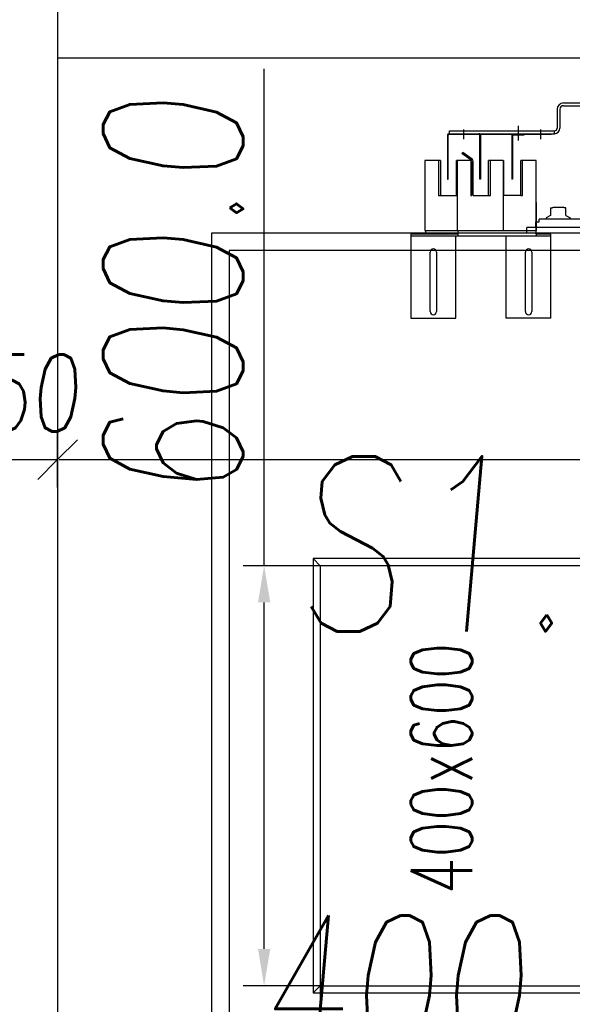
# Model space of a CAD drawing. Header units: millimetres. Extents: x 171 to 266814, y 44 to 350448.
# Tile 40 of 105: x 17703 to 18493, y 20184 to 21590. Entities that reach past the tile are written whole.
import ezdxf
from ezdxf.enums import TextEntityAlignment as Align

# ---------------------------------------------------------------- set-up
doc = ezdxf.new("R2010")
doc.units = ezdxf.units.MM
doc.header["$LTSCALE"] = 100
doc.layers.add('DIM_COMP_AUX', color=7, linetype='Continuous', plot=False)
for name, color, linetype in [('KOTY 50', 7, 'Continuous'), ('NOVÁ TENKÁ', 240, 'Continuous'), ('OBRYSY', 7, 'Continuous'), ('POPIS2', 2, 'Continuous'), ('ŽB', 3, 'Continuous')]:
    doc.layers.add(name, color=color, linetype=linetype)
doc.styles.add('CS-ROMANS', font='romans.shx', dxfattribs={"width": 0.75, "oblique": 5})
doc.styles.add('ROMANS', font='romans.shx', dxfattribs={"width": 0.75, "oblique": 5, "height": 200})
doc.styles.add('Text0.7_romans', font='romans.shx', dxfattribs={"width": 0.7})
doc.dimstyles.new('A_KÓTA_50', dxfattribs={"dimtxt": 110, "dimasz": 2, "dimexe": 100, "dimexo": 1500, "dimgap": 40, "dimtad": 1, "dimrnd": 1, "dimdsep": 46, "dimtxsty": 'CS-ROMANS', "dimblk": 'KOT_CARA20', "dimcen": 45, "dimse1": 1, "dimse2": 1, "dimclrd": 256, "dimclre": 256, "dimclrt": 256, "dimadec": 0, "dimazin": 0, "dimtfac": 1, "dimtix": 1, "dimtmove": 2, "dimatfit": 3, "dimldrblk": 'OBLIQUE', "dimfxl": 100, "dimtolj": 1, "dimarcsym": 0})
doc.dimstyles.new('KONE_mm', dxfattribs={"dimscale": 15, "dimtxt": 3.5, "dimasz": 3.5, "dimexe": 2, "dimexo": 0, "dimgap": 2, "dimtad": 1, "dimdec": 0, "dimrnd": 0.01, "dimzin": 0, "dimdsep": 46, "dimtxsty": 'ROMANS', "dimsah": 1, "dimcen": 0, "dimclrd": 256, "dimclre": 256, "dimclrt": 256, "dimadec": 1, "dimazin": 3, "dimtfac": 1, "dimtdec": 0, "dimtmove": 0, "dimatfit": 3, "dimfxl": 1, "dimtolj": 1, "dimtzin": 0, "dimarcsym": 0})

# ---------------------------------------------------------------- blocks, each defined once
blk = doc.blocks.new('*D13')
at = {"layer": 'Defpoints', "color": 0, "transparency": 16777216}
for p in [(300, 1805.1), (-300, 1725), (300, 1725)]:
    blk.add_point(p, dxfattribs=at)
at = {"layer": 'DIM_COMP_AUX', "lineweight": -2, "transparency": 16777216}
for p, q in [((-300, 1725), (-300, 1835.1)), ((300, 1725), (300, 1835.1)), ((-247.5, 1805.1), (247.5, 1805.1)), ((300, 1805.1), (1009.5, 1805.1))]:
    blk.add_line(p, q, dxfattribs=at)
at = {"layer": 'DIM_COMP_AUX', "transparency": 16777216}
for points in [[(-247.5, 1813.8), (-247.5, 1796.3), (-300, 1805.1)], [(247.5, 1813.8), (247.5, 1796.3), (300, 1805.1)]]:
    blk.add_solid(points, dxfattribs=at)
at = {"layer": 'DIM_COMP_AUX', "transparency": 16777216, "insert": (681, 1935.1), "char_height": 200, "attachment_point": 5, "style": 'ROMANS'}
blk.add_mtext('\\A1;600.0', dxfattribs=at)
blk = doc.blocks.new('*D14')
at = {"layer": 'Defpoints', "color": 0, "transparency": 16777216}
for p in [(-429.8, 1725), (-300, 1725), (-300, 1325)]:
    blk.add_point(p, dxfattribs=at)
at = {"layer": 'DIM_COMP_AUX', "lineweight": -2, "transparency": 16777216}
for p, q in [((-300, 1725), (-459.8, 1725)), ((-429.8, 1377.5), (-429.8, 1672.5)), ((-300, 1325), (-459.8, 1325))]:
    blk.add_line(p, q, dxfattribs=at)
at = {"layer": 'DIM_COMP_AUX', "transparency": 16777216}
for points in [[(-421, 1672.5), (-438.5, 1672.5), (-429.8, 1725)], [(-421, 1377.5), (-438.5, 1377.5), (-429.8, 1325)]]:
    blk.add_solid(points, dxfattribs=at)
at = {"layer": 'DIM_COMP_AUX', "transparency": 16777216, "insert": (-299.8, 1525), "char_height": 200, "attachment_point": 5, "rotation": 270, "style": 'ROMANS'}
blk.add_mtext('\\A1;400.0', dxfattribs=at)
blk = doc.blocks.new('KOT_CARA20')
for p, q in [((0, 20), (0, -20)), ((0, 0), (14.14, 14.14)), ((0, 0), (-14.14, -14.14))]:
    blk.add_line(p, q)
blk = doc.blocks.new('*D174')
at = {"layer": 'Defpoints', "color": 0, "transparency": 16777216}
for p in [(17607.6, 21173.8), (17757.6, 21150.3), (17757.6, 20961.9)]:
    blk.add_point(p, dxfattribs=at)
at = {"layer": 'KOTY 50', "lineweight": -2, "ltscale": 5, "transparency": 16777216}
for p, q in [((17605.6, 20961.9), (17603.6, 20961.9)), ((17607.6, 20961.9), (17757.6, 20961.9)), ((17759.6, 20961.9), (17761.6, 20961.9))]:
    blk.add_line(p, q, dxfattribs=at)
at = {"layer": 'KOTY 50', "lineweight": -2, "transparency": 16777216, "xscale": 2, "yscale": 2, "zscale": 2}
blk.add_blockref('KOT_CARA20', (17607.6, 20961.9), dxfattribs=at)
at = {"layer": 'KOTY 50', "lineweight": -2, "transparency": 16777216, "xscale": 2, "yscale": 2, "zscale": 2, "rotation": 180}
blk.add_blockref('KOT_CARA20', (17757.6, 20961.9), dxfattribs=at)
at = {"layer": 'KOTY 50', "transparency": 16777216, "insert": (17682.6, 21056.9), "char_height": 110, "attachment_point": 5, "style": 'CS-ROMANS'}
blk.add_mtext('\\A1;150', dxfattribs=at)
blk = doc.blocks.new('_OBLIQUE')
at = {"color": 0, "linetype": 'ByBlock', "ltscale": 15}
blk.add_line((-0.5, -0.5), (0.5, 0.5), dxfattribs=at)
blk = doc.blocks.new('*D175')
at = {"layer": 'Defpoints', "color": 0, "transparency": 16777216}
for p in [(19857.6, 21191.7), (17757.6, 21150.3), (19857.6, 20961.9)]:
    blk.add_point(p, dxfattribs=at)
at = {"layer": 'KOTY 50', "lineweight": -2, "ltscale": 5, "transparency": 16777216}
blk.add_line((17759.6, 20961.9), (19855.6, 20961.9), dxfattribs=at)
at = {"layer": 'KOTY 50', "lineweight": -2, "transparency": 16777216, "xscale": 2, "yscale": 2, "zscale": 2, "rotation": 180}
blk.add_blockref('KOT_CARA20', (17757.6, 20961.9), dxfattribs=at)
at = {"layer": 'KOTY 50', "lineweight": -2, "transparency": 16777216, "xscale": 2, "yscale": 2, "zscale": 2}
blk.add_blockref('KOT_CARA20', (19857.6, 20961.9), dxfattribs=at)
at = {"layer": 'KOTY 50', "transparency": 16777216, "insert": (18807.6, 21056.9), "char_height": 110, "attachment_point": 5, "style": 'CS-ROMANS'}
blk.add_mtext('\\A1;2100', dxfattribs=at)
blk = doc.blocks.new('10020_Elevator_0')
at = {"layer": 'NOVÁ TENKÁ'}
for p, q in [((775, 1880), (-775, 1880)), ((775, 205), (775, 1880)), ((750, 1855), (-750, 1855)), ((750, 205), (750, 1855)), ((-300, 1725), (-310, 1735)), ((300, 1725), (310, 1735)), ((773.4, 1595.35), (653.4, 1595.35)), ((653.4, 1595.35), (653.4, 1531.35)), ((770.4, 1395.35), (770.4, 1595.35)), ((773.4, 1574.35), (773.4, 1595.35)), ((662.9, 1567.85), (710.35, 1567.85)), ((710.35, 1567.85), (747.9, 1567.85)), ((773.4, 1528.35), (773.4, 1574.35)), ((778.9, 1574.35), (773.4, 1574.35)), ((709.85, 1558.85), (662.9, 1558.85)), ((747.9, 1558.85), (709.85, 1558.85)), ((778.9, 1553.85), (778.9, 1509.35)), ((917, 1540.5), (917, 1390.5)), ((917, 1540.5), (921, 1540.5)), ((921, 1540.5), (921, 1390.5)), ((653.4, 1531.35), (770.4, 1531.35)), ((773.4, 1528.35), (770.4, 1528.35)), ((778.9, 1528.35), (773.4, 1528.35)), ((878.9, 1529.35), (878.9, 1530.35)), ((879.26, 1509.31), (888.46, 1522.45)), ((880.8, 1508.02), (890.1, 1521.3)), ((890.1, 1521.3), (888.46, 1522.45)), ((922.76, 1520.19), (909.02, 1520.19)), ((778.9, 1507.85), (778.9, 1463.35)), ((828.9, 1508.55), (876.69, 1508.55)), ((828.9, 1506.55), (877.27, 1506.55)), ((778.9, 1482.35), (778.9, 1461.85)), ((878.9, 1463.85), (878.9, 1483.35)), ((878.9, 1463.85), (778.9, 1463.85)), ((828.9, 1463.85), (828.9, 1463.02)), ((828.9, 1463.85), (828.9, 1463.02)), ((828.9, 1438.35), (828.9, 1463.02)), ((878.9, 1463.02), (828.9, 1463.02)), ((878.9, 1464.02), (878.9, 1463.02)), ((653.4, 1459.35), (770.4, 1459.35)), ((653.4, 1395.35), (653.4, 1459.35)), ((653.4, 1395.35), (653.4, 1459.35)), ((778.9, 1461.85), (778.9, 1416.35)), ((914, 1451.19), (852, 1451.19)), ((852, 1450.19), (852, 1451.19)), ((914, 1450.19), (852, 1450.19)), ((915, 1434.19), (915, 1449.19)), ((916, 1434.19), (916, 1449.19)), ((828.9, 1438.35), (878.9, 1438.35)), ((928.4, 1442.19), (907.14, 1442.19)), ((662.9, 1431.85), (710.11, 1431.85)), ((710.11, 1422.85), (662.9, 1422.85)), ((710.11, 1431.85), (747.9, 1431.85)), ((747.9, 1422.85), (710.11, 1422.85)), ((775.16, 1430), (783, 1430)), ((783, 1097.5), (783, 1430)), ((916, 1434.19), (915, 1434.19)), ((773.4, 1416.35), (770.4, 1416.35)), ((773.4, 1395.35), (773.4, 1416.35)), ((773.4, 1416.35), (818.4, 1416.35)), ((818.9, 1416.35), (778.9, 1416.35)), ((791, 1417.5), (783, 1417.5)), ((791, 1417.5), (791, 1412)), ((791, 1412), (795, 1412)), ((795, 1096.61), (795, 1412)), ((922.76, 1410.19), (909.02, 1410.19)), ((653.4, 1395.35), (773.4, 1395.35)), ((796.72, 1402.25), (795, 1402.25)), ((800.33, 1396), (796.72, 1402.25)), ((811, 1396), (800.33, 1396)), ((811, 1396), (811, 1393)), ((811, 1393), (811.37, 1393)), ((811.37, 1393), (812, 1391.92)), ((812, 1391.92), (812, 1378.09)), ((917, 1390.5), (921, 1390.5)), ((952, 1386.5), (925, 1386.5)), ((952, 1382.5), (925, 1382.5)), ((796.72, 1367.75), (795, 1367.75)), ((800.33, 1374), (796.72, 1367.75)), ((800.33, 1374), (811, 1374)), ((811, 1377), (811.37, 1377)), ((811, 1374), (811, 1377)), ((811.37, 1377), (812, 1378.09)), ((957, 1377.5), (957, 1136)), ((961, 1377.5), (961, 1136))]:
    blk.add_line(p, q, dxfattribs=at)
for points in [[(-310, 1315), (310, 1315), (310, 1735), (-310, 1735)], [(-300, 1325), (300, 1325), (300, 1725), (-300, 1725)]]:
    blk.add_lwpolyline(points, close=True, dxfattribs=at)
for points in [[(878.9, 1555.85), (878.9, 1575.35), (778.9, 1575.35), (778.9, 1553.85)], [(878.9, 1553.35), (878.9, 1555.85), (828.9, 1555.85), (828.9, 1529.35)], [(878.9, 1553.35), (828.9, 1553.35), (828.9, 1530.35), (878.9, 1530.35)], [(915, 1543.19), (852, 1543.19), (852, 1542.19), (915, 1542.19)], [(917, 1541.19), (917, 1395.19), (916, 1395.19), (916, 1541.19)], [(878.9, 1509.03), (878.9, 1529.35), (778.9, 1529.35), (778.9, 1507.85)], [(878.9, 1509.03), (878.9, 1509.85), (828.9, 1509.85), (828.9, 1508.55)], [(828.9, 1506.55), (828.9, 1484.35), (878.9, 1484.35)], [(828.9, 1506.55), (828.9, 1481.85), (878.9, 1481.85), (878.9, 1484.35)], [(915, 1496.19), (852, 1496.19), (852, 1497.19), (915, 1497.19)], [(818.9, 1416.35), (878.9, 1416.35), (878.9, 1438.35)], [(828.9, 1438.35), (828.9, 1435.85), (878.9, 1435.85), (878.9, 1438.35)], [(828.9, 1438.35), (828.9, 1435.85), (878.9, 1435.85), (878.9, 1438.35)]]:
    blk.add_lwpolyline(points, dxfattribs=at)
for centre, radius, start, end in [((662.9, 1563.35), 4.5, 90, 180), ((662.9, 1563.35), 4.5, 180, 270), ((747.9, 1563.35), 4.5, 0, 90), ((747.9, 1563.35), 4.5, 270, 0), ((915, 1541.19), 2, 0, 90), ((915, 1541.19), 1, 0, 90), ((877.27, 1511.55), 3, 270, 315.01696), ((877.27, 1511.55), 5, 270, 315), ((915, 1498.19), 1, 270, 0), ((915, 1498.19), 2, 270, 300), ((915, 1498.19), 2, 300, 0), ((914, 1449.19), 2, 0, 90), ((914, 1449.19), 1, 0, 90), ((662.9, 1427.35), 4.5, 90, 180), ((662.9, 1427.35), 4.5, 180, 270), ((747.9, 1427.35), 4.5, 0, 90), ((747.9, 1427.35), 4.5, 270, 0), ((925, 1390.5), 8, 180, 270), ((925, 1390.5), 4, 180, 270), ((952, 1377.5), 9, 0, 90), ((952, 1377.5), 5, 0, 90)]:
    blk.add_arc(centre, radius, start, end, dxfattribs=at)
at = {"layer": 'NOVÁ TENKÁ', "style": 'Text0.7_romans', "width": 0.7}
blk.add_text('400x600', height=87.5, dxfattribs=at).set_placement((10.3, 1508.07), align=Align.CENTER)
at = {"layer": 'DIM_COMP_AUX'}
dim = blk.add_linear_dim(base=(300, 1805.08), p1=(-300, 1725), p2=(300, 1725), dimstyle='KONE_mm', override={"dimdec": 1}, dxfattribs=at)
dim.commit()
dim.dimension.update_dxf_attribs({"geometry": '*D13', "text_midpoint": (681.01, 1935.08)})
dim = blk.add_linear_dim(base=(-429.76, 1725), p1=(-300, 1325), p2=(-300, 1725), angle=90, dimstyle='KONE_mm', override={"dimdec": 1}, dxfattribs=at)
dim.commit()
dim.dimension.update_dxf_attribs({"geometry": '*D14', "text_midpoint": (-429.76, 1525), "dimtype": 128})

msp = doc.modelspace()

# ---------------------------------------------------------------- linework, layer by layer
at = {"layer": 'OBRYSY', "color": 253}
msp.add_line((19857.556, 21535.41), (17757.556, 21535.41), dxfattribs=at)
at = {"layer": 'ŽB', "color": 253}
msp.add_line((17757.556, 23857.91), (17757.556, 19332.91), dxfattribs=at)
msp.add_line((17757.556, 23857.91), (17757.556, 19332.91), dxfattribs=at)

# ---------------------------------------------------------------- block references
at = {"color": 253, "rotation": 90}
msp.add_blockref('10020_Elevator_0', (19857.556, 20510.41), dxfattribs=at)

# ---------------------------------------------------------------- texts
at = {"layer": 'POPIS2', "color": 253, "ltscale": 15, "style": 'CS-ROMANS', "oblique": 5, "width": 0.75}
msp.add_text('S1.06', height=250, dxfattribs=at).set_placement((18092.646, 20716.481))

# ---------------------------------------------------------------- dimensions: what is measured, and where the dimension line sits
at = {"layer": 'KOTY 50', "color": 253, "ltscale": 5}
for base, p1, p2, picture, middle in [((19857.556, 20961.851), (17757.556, 21150.319), (19857.556, 21191.691), '*D175', (18807.556, 21056.851)), ((17757.556, 20961.851), (17607.556, 21173.755), (17757.556, 21150.319), '*D174', (17682.556, 21056.851))]:
    dim = msp.add_linear_dim(base=base, p1=p1, p2=p2, dimstyle='A_KÓTA_50', dxfattribs=at)
    dim.commit()
    dim.dimension.update_dxf_attribs({"geometry": picture, "text_midpoint": middle})

doc.saveas('drawing.dxf')
